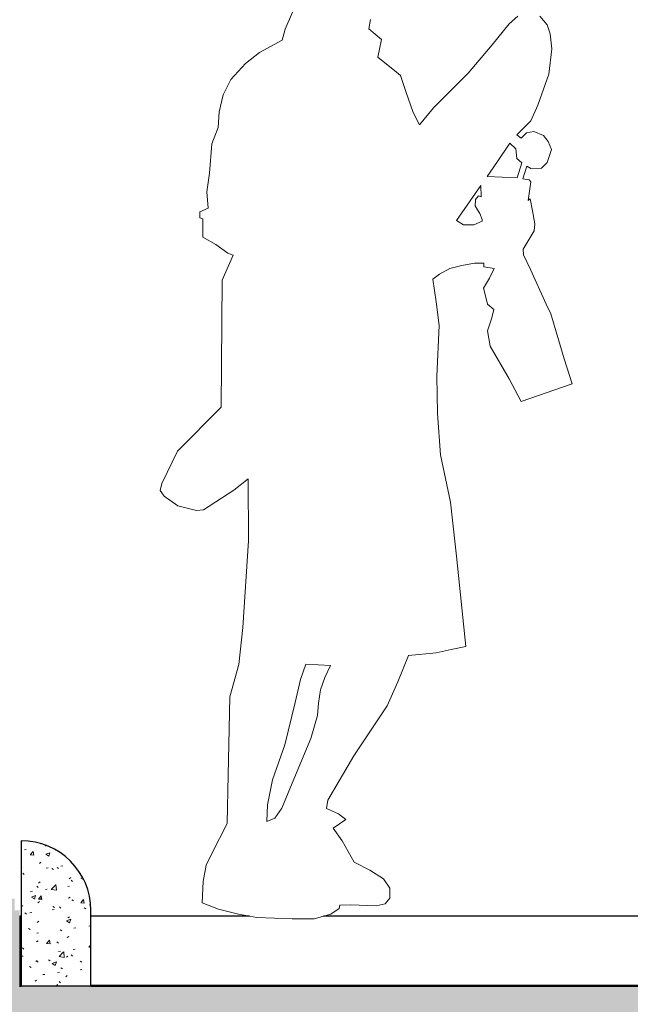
# Model space of a CAD drawing. Header units: millimetres. Extents: x -878167 to -835412, y 145619 to 160658.
# Tile 19 of 27: x -847958 to -846906, y 152068 to 153765. Entities that reach past the tile are written whole.
import ezdxf

# ---------------------------------------------------------------- set-up
doc = ezdxf.new("R2010")
doc.units = ezdxf.units.MM
doc.header["$XCLIPFRAME"] = 2
doc.linetypes.add('Tracejada', pattern=[6.35, 3.175, -3.175])
for name, color, linetype, lineweight in [('A-DETL', 90, 'Continuous', 5), ('A-DETL-GENF', 92, 'Continuous', 5), ('A-FLOR', 192, 'Continuous', 5), ('G-ANNO-REFR', 1, 'Tracejada', 5)]:
    doc.layers.add(name, color=color, linetype=linetype, lineweight=lineweight)
picture_1 = doc.add_image_def('image1.png', size_in_pixel=(1000, 904))
picture_2 = doc.add_image_def('image2.png', size_in_pixel=(1556, 1639))
picture_3 = doc.add_image_def('image3.png', size_in_pixel=(1500, 1617))

# ---------------------------------------------------------------- blocks, each defined once
blk = doc.blocks.new('_HUM_ FIGURAS HUMANAS - mann10-3635055-TRECHO 1 - CORTE QUIOSQUE')
at = {"layer": 'A-DETL-GENF'}
for p, q in [((-847488.2, 153778.2), (-847500.9, 153749)), ((-847356.7, 153749.6), (-847353.6, 153765.8)), ((-847100.2, 153771.6), (-847115.2, 153758.3)), ((-847049.7, 153756.3), (-847062.2, 153771.1)), ((-847500.9, 153749), (-847506.2, 153730.2)), ((-847334.8, 153731.2), (-847356.7, 153749.6)), ((-847115.2, 153758.3), (-847144.2, 153722.1)), ((-847044.2, 153741), (-847049.7, 153756.3)), ((-847506.2, 153730.2), (-847545.3, 153708.6)), ((-847341.3, 153700.6), (-847334.8, 153731.2)), ((-847041.4, 153715.1), (-847044.2, 153741)), ((-847144.2, 153722.1), (-847185.7, 153672.8)), ((-847046.5, 153671.2), (-847041.4, 153715.1)), ((-847545.3, 153708.6), (-847569, 153689.6)), ((-847309.1, 153674.7), (-847341.3, 153700.6)), ((-847569, 153689.6), (-847594.4, 153662.2)), ((-847594.4, 153662.2), (-847607.5, 153635.8)), ((-847302.4, 153669.3), (-847309.1, 153674.7)), ((-847293.1, 153641.3), (-847302.4, 153669.3)), ((-847185.7, 153672.8), (-847245.1, 153613.4)), ((-847065.5, 153618), (-847046.5, 153671.2)), ((-847607.5, 153635.8), (-847614.4, 153606.3)), ((-847280.2, 153605.5), (-847293.1, 153641.3)), ((-847245.1, 153613.4), (-847269.5, 153583.8)), ((-847077.9, 153590.7), (-847065.5, 153618)), ((-847614.4, 153606.3), (-847616.5, 153579.3)), ((-847269.5, 153583.8), (-847280.2, 153605.5)), ((-847616.5, 153579.3), (-847627.1, 153551.4)), ((-847101.6, 153566.6), (-847077.9, 153590.7)), ((-847094.6, 153561.2), (-847101.6, 153566.6)), ((-847085.2, 153570.3), (-847094.6, 153561.2)), ((-847072.7, 153572.5), (-847085.2, 153570.3)), ((-847056.1, 153565.8), (-847072.7, 153572.5)), ((-847047.6, 153555.1), (-847056.1, 153565.8)), ((-847627.1, 153551.4), (-847631.3, 153500.7)), ((-847134.9, 153520.9), (-847113.7, 153552.5)), ((-847113.7, 153552.5), (-847103.6, 153542.5)), ((-847103.6, 153542.5), (-847101.8, 153526)), ((-847049.4, 153518.8), (-847042.2, 153541.2)), ((-847042.2, 153541.2), (-847047.6, 153555.1)), ((-847101.8, 153526), (-847093.1, 153518.7)), ((-847153.2, 153494.7), (-847134.9, 153520.9)), ((-847093.1, 153518.7), (-847101.2, 153492.7)), ((-847091.4, 153491.1), (-847084.4, 153512.8)), ((-847084.4, 153512.8), (-847077.6, 153508.5)), ((-847077.6, 153508.5), (-847059.2, 153509.4)), ((-847059.2, 153509.4), (-847049.4, 153518.8)), ((-847631.3, 153500.7), (-847635.6, 153468.6)), ((-847101.2, 153492.7), (-847153.2, 153494.7)), ((-847080.8, 153489.4), (-847091.4, 153491.1)), ((-847205.9, 153419.2), (-847163.8, 153479.6)), ((-847163.8, 153479.6), (-847163, 153459.9)), ((-847082.1, 153453.6), (-847077.7, 153485.9)), ((-847077.7, 153485.9), (-847080.8, 153489.4)), ((-847635.6, 153468.6), (-847633.7, 153440.1)), ((-847168.1, 153461.7), (-847173.1, 153455.3)), ((-847163, 153459.9), (-847168.1, 153461.7)), ((-847078.7, 153456.7), (-847082.1, 153453.6)), ((-847075.1, 153436), (-847078.7, 153456.7)), ((-847633.7, 153440.1), (-847648.1, 153434)), ((-847173.1, 153455.3), (-847173.6, 153444.3)), ((-847173.6, 153444.3), (-847169.6, 153437.6)), ((-847648.1, 153434), (-847647.8, 153423.9)), ((-847647.8, 153423.9), (-847642.5, 153421.9)), ((-847642.5, 153421.9), (-847642.7, 153406.2)), ((-847169.6, 153437.6), (-847165.8, 153431.3)), ((-847165.8, 153431.3), (-847161.6, 153421)), ((-847070.9, 153413.1), (-847075.1, 153436)), ((-847642.7, 153406.2), (-847642.8, 153390.5)), ((-847193.4, 153411.9), (-847205.9, 153419.2)), ((-847175.8, 153411.4), (-847193.4, 153411.9)), ((-847161.5, 153417.7), (-847175.8, 153411.4)), ((-847161.6, 153421), (-847161.5, 153417.7)), ((-847071.7, 153401), (-847070.9, 153413.1)), ((-847642.8, 153390.5), (-847620, 153377.6)), ((-847082.1, 153383.9), (-847071.7, 153401)), ((-847620, 153377.6), (-847599.6, 153362.7)), ((-847090.8, 153369.7), (-847082.1, 153383.9)), ((-847590.4, 153359.3), (-847609.3, 153316.5)), ((-847599.6, 153362.7), (-847590.4, 153359.3)), ((-847090.2, 153359.8), (-847090.8, 153369.7)), ((-847078.5, 153334.5), (-847090.2, 153359.8)), ((-847217.4, 153336.3), (-847196.5, 153341.3)), ((-847196.5, 153341.3), (-847174.8, 153345.8)), ((-847174.8, 153345.8), (-847158.9, 153345.8)), ((-847158.9, 153345.8), (-847158.6, 153339.5)), ((-847158.6, 153339.5), (-847141, 153336.4)), ((-847246.7, 153318.2), (-847235.2, 153326.5)), ((-847235.2, 153326.5), (-847217.4, 153336.3)), ((-847141, 153336.4), (-847149, 153319.5)), ((-847051.1, 153274.9), (-847078.5, 153334.5)), ((-847609.3, 153316.5), (-847610.8, 153097.2)), ((-847240.5, 153279), (-847246.7, 153318.2)), ((-847149, 153319.5), (-847159.3, 153302.2)), ((-847159.3, 153302.2), (-847156, 153289.2)), ((-847156, 153289.2), (-847152.4, 153274.7)), ((-847235.4, 153238.2), (-847240.5, 153279)), ((-847152.4, 153274.7), (-847141.4, 153265.9)), ((-847043.2, 153258), (-847051.1, 153274.9)), ((-847141.4, 153265.9), (-847145, 153251.5)), ((-847020.5, 153180.5), (-847043.2, 153258)), ((-847239.8, 153151), (-847235.4, 153238.2)), ((-847145, 153251.5), (-847152.2, 153229.1)), ((-847152.2, 153229.1), (-847148, 153202.5)), ((-847148, 153202.5), (-847115, 153146.2)), ((-847006.3, 153137.4), (-847020.5, 153180.5)), ((-847238.5, 153086.6), (-847239.8, 153151)), ((-847115, 153146.2), (-847094.3, 153107.3)), ((-847094.3, 153107.3), (-847006.3, 153137.4)), ((-847610.8, 153097.2), (-847686.1, 153021.5)), ((-847233.5, 153015.2), (-847238.5, 153086.6)), ((-847686.1, 153021.5), (-847713.1, 152965.8)), ((-847216, 152933.8), (-847233.5, 153015.2)), ((-847713.1, 152965.8), (-847716.2, 152953.9)), ((-847589.2, 152954.1), (-847564.8, 152973.7)), ((-847564.8, 152973.7), (-847563.8, 152867)), ((-847716.2, 152953.9), (-847709.1, 152943.6)), ((-847641.6, 152920.6), (-847589.2, 152954.1)), ((-847709.1, 152943.6), (-847685.7, 152927.1)), ((-847205.7, 152840.5), (-847216, 152933.8)), ((-847685.7, 152927.1), (-847653.6, 152918.9)), ((-847653.6, 152918.9), (-847641.6, 152920.6)), ((-847563.8, 152867), (-847573.5, 152717.5)), ((-847189.4, 152684.5), (-847205.7, 152840.5)), ((-847573.5, 152717.5), (-847580.7, 152653.6)), ((-847240.7, 152674), (-847215.1, 152679.3)), ((-847215.1, 152679.3), (-847189.4, 152684.5)), ((-847306.9, 152624.1), (-847288.3, 152669.1)), ((-847288.3, 152669.1), (-847240.7, 152674)), ((-847580.7, 152653.6), (-847596.1, 152598.2)), ((-847474.3, 152627.7), (-847465, 152654.4)), ((-847465, 152654.4), (-847422.8, 152652.2)), ((-847422.8, 152652.2), (-847432.6, 152631.1)), ((-847483.8, 152588.4), (-847474.3, 152627.7)), ((-847432.6, 152631.1), (-847439.8, 152609.8)), ((-847325.1, 152582.5), (-847306.9, 152624.1)), ((-847439.8, 152609.8), (-847443.4, 152586.8)), ((-847596.1, 152598.2), (-847598, 152515.6)), ((-847501.3, 152515.3), (-847483.8, 152588.4)), ((-847443.4, 152586.8), (-847445.4, 152565.9)), ((-847382.5, 152496), (-847325.1, 152582.5)), ((-847445.4, 152565.9), (-847456.7, 152526.1)), ((-847456.7, 152526.1), (-847489, 152448.9)), ((-847598, 152515.6), (-847599.1, 152463.5)), ((-847522.9, 152455), (-847501.3, 152515.3)), ((-847427.1, 152419.7), (-847382.5, 152496)), ((-847599.1, 152463.5), (-847600.9, 152379.5)), ((-847531.5, 152411.9), (-847522.9, 152455)), ((-847489, 152448.9), (-847506.8, 152406.3)), ((-847532.6, 152383.1), (-847531.5, 152411.9)), ((-847506.8, 152406.3), (-847518.8, 152388.6)), ((-847429.5, 152405.2), (-847427.1, 152419.7)), ((-847408.7, 152396), (-847429.5, 152405.2)), ((-847518.8, 152388.6), (-847532.6, 152383.1)), ((-847396.4, 152386.3), (-847408.7, 152396)), ((-847600.9, 152379.5), (-847626.6, 152328.9)), ((-847417.9, 152371.6), (-847396.4, 152386.3)), ((-847402.4, 152349.5), (-847417.9, 152371.6)), ((-847381.9, 152313.2), (-847402.4, 152349.5)), ((-847626.6, 152328.9), (-847636.8, 152307.7)), ((-847636.8, 152307.7), (-847642.2, 152279.6)), ((-847355, 152299.4), (-847381.9, 152313.2)), ((-847331.5, 152284.1), (-847355, 152299.4)), ((-847642.2, 152279.6), (-847644, 152242.9)), ((-847320.8, 152268.3), (-847331.5, 152284.1)), ((-847320.3, 152250.9), (-847320.8, 152268.3)), ((-847328.5, 152241.2), (-847320.3, 152250.9)), ((-847644, 152242.9), (-847615.6, 152232.2)), ((-847408, 152233.2), (-847406.4, 152238.9)), ((-847406.4, 152238.9), (-847387.7, 152239.2)), ((-847387.7, 152239.2), (-847344.3, 152237.6)), ((-847344.3, 152237.6), (-847328.5, 152241.2)), ((-847615.6, 152232.2), (-847581.2, 152223.6)), ((-847581.2, 152223.6), (-847549.6, 152217.7)), ((-847549.6, 152217.7), (-847489, 152215)), ((-847450.9, 152215.5), (-847422, 152223.6)), ((-847422, 152223.6), (-847408, 152233.2)), ((-847489, 152215), (-847450.9, 152215.5))]:
    blk.add_line(p, q, dxfattribs=at)

msp = doc.modelspace()

# ---------------------------------------------------------------- hatches: boundary and pattern name
at = {"layer": 'A-DETL-GENF'}
h = msp.add_hatch(dxfattribs=at)
h.set_pattern_fill('FP2_8', style=0, pattern_type=2)
h.set_pattern_definition([(50, (-858288.28, 150900), (72.87376, -6.37607), [7.62, -83.82]), (355, (-858288.28, 150900), (-14.097, 76.42244), [6.096, -67.056]), (100.451, (-858282.21, 150899.47), (58.77696, 70.04687), [6.476, -71.236]), (46.184, (-858288.28, 150920.32), (108.4314, -16.81745), [11.43, -125.73]), (96.636, (-858279.24, 150918.92), (94.961, 98.9709), [9.714, -106.854]), (351.184, (-858288.28, 150920.32), (94.9623, 98.9702), [9.144, -100.584]), (21, (-858278.12, 150915.24), (60.64565, -40.90654), [7.62, -83.82]), (326, (-858278.12, 150915.24), (24.72083, 73.67493), [6.096, -67.056]), (71.451, (-858273.07, 150911.83), (85.3669, 32.76874), [6.476, -71.236]), (37.5, (-858288.28, 150900), (1.235525, 33.82243), [3.353, -62.89, 3.353, -64.719, -67.31]), (37.5, (-858288.28, 150900), (1.235525, 33.82243), [-134.315, 3.353, -63.957]), (7.5, (-858288.28, 150900), (26.72815, 40.07255), [3.353, -35.458, 3.353, -61.366, -25.654]), (7.5, (-858288.28, 150900), (26.72815, 40.07255), [-103.53, 3.353, -22.301]), (327.5, (-858310.938, 150900), (54.23632, -2.29212), [3.353, -22.047, 3.353, -75.895, -105.156]), (327.5, (-858310.938, 150900), (54.23632, -2.29212), [-104.648, 3.353, -101.803]), (317.5, (-858321.1, 150900), (59.25158, 10.17014), [3.353, -29.667, 3.353, -49.276, -74.676]), (317.5, (-858321.1, 150900), (59.25158, 10.17014), [-85.649, 3.353, -71.323])])
h.paths.add_polyline_path([(-847835.54, 152100), (-847835.54, 152230), (-847839.629, 152261.058), (-847851.617, 152290), (-847870.687, 152314.853), (-847895.54, 152333.923), (-847924.482, 152345.911), (-847955.54, 152350), (-847955.54, 152100)], flags=0)
h = msp.add_hatch(dxfattribs=at)
h.set_pattern_fill('FP2_15', style=0, pattern_type=2)
h.set_pattern_definition([(0, (-858262.88, 150900), (127, 127), [38.1, -88.9]), (0, (-858186.68, 150912.7), (127, 127), [31.75, -95.25]), (0, (-858193.03, 150919.05), (127, 127), [25.4, -101.6]), (0, (-858231.13, 150950.8), (127, 127), [19.05, -19.05, 25.4, -63.5]), (0, (-858231.13, 150957.15), (127, 127), [25.4, -6.35, 31.75, -63.5]), (0, (-858288.28, 150982.55), (127, 127), [31.75, -95.25]), (0, (-858167.63, 150988.9), (127, 127), [31.75, -95.25]), (90, (-858288.28, 150925.4), (-127, 127), [19.05, -107.95]), (90, (-858269.23, 151020.65), (-127, 127), [12.7, -114.3]), (90, (-858262.88, 150900), (-127, 127), [19.05, -107.95]), (90, (-858250.18, 151014.3), (-127, 127), [6.35, -120.65]), (90, (-858243.83, 150963.5), (-127, 127), [19.05, -107.95]), (90, (-858231.13, 150919.05), (-127, 127), [31.75, -95.25]), (90, (-858218.43, 151007.95), (-127, 127), [19.05, -107.95]), (90, (-858205.73, 150957.15), (-127, 127), [25.4, -101.6]), (90, (-858199.38, 150957.15), (-127, 127), [25.4, -101.6]), (90, (-858186.68, 150900), (-127, 127), [12.7, -114.3]), (90, (-858167.63, 150919.05), (-127, 127), [31.75, -95.25]), (45, (-858275.58, 150912.7), (0, 127.0006), [53.882, -125.724]), (45, (-858262.88, 150919.05), (0, 127.0006), [26.941, -152.664]), (45, (-858205.73, 150988.9), (0, 127.0006), [35.921, -143.684]), (45, (-858205.73, 150995.25), (0, 127.0006), [26.941, -152.664]), (135, (-858250.18, 150982.55), (-127.0006, 1e-14), [8.98, -170.625]), (135, (-858275.58, 150912.7), (-127.0006, 1e-14), [17.96, -161.645]), (135, (-858237.48, 150950.8), (-127.0006, 1e-14), [17.96, -161.645]), (135, (-858205.73, 150982.55), (-127.0006, 1e-14), [17.96, -161.645]), (135, (-858167.63, 151007.95), (-127.0006, 1e-14), [26.941, -152.664]), (135, (-858167.63, 151001.6), (-127.0006, 1e-14), [17.96, -161.645]), (135, (-858173.98, 151014.3), (-127.0006, 1e-14), [17.96, -161.645]), (135, (-858212.08, 150900), (-127.0006, 1e-14), [26.941, -152.664]), (26.565, (-858173.98, 150976.2), (126.99972, -0.00011), [14.199, -269.782]), (26.565, (-858205.73, 150944.45), (126.99972, -0.00011), [14.199, -269.782]), (26.565, (-858250.18, 150982.55), (126.99972, -0.00011), [28.397, -255.583]), (26.565, (-858243.83, 151014.3), (126.99972, -0.00011), [28.397, -255.583]), (26.565, (-858243.83, 150982.55), (126.99972, -0.00011), [28.397, -255.583]), (26.565, (-858167.63, 151007.95), (126.99972, -0.00011), [28.397, -255.583]), (26.565, (-858288.28, 150944.45), (126.99972, -0.00011), [42.597, -241.384]), (26.565, (-858288.28, 150950.8), (126.99972, -0.00011), [42.597, -241.384]), (26.565, (-858288.28, 151001.6), (126.99972, -0.00011), [42.597, -241.384]), (63.435, (-858224.78, 150995.25), (-0.00011, 126.99972), [14.199, -269.782]), (63.435, (-858167.63, 150988.9), (-0.00011, 126.99972), [14.199, -170.392, 28.397, -70.993]), (63.435, (-858180.33, 150976.2), (-0.00011, 126.99972), [28.397, -255.583]), (63.435, (-858256.53, 150988.9), (-0.00011, 126.99972), [28.397, -255.583]), (63.435, (-858262.88, 150988.9), (-0.00011, 126.99972), [28.397, -255.583]), (63.435, (-858218.43, 151001.6), (-0.00011, 126.99972), [42.597, -241.384]), (116.565, (-858250.18, 150969.85), (0.00011, 126.99972), [14.199, -269.782]), (116.565, (-858167.63, 150957.15), (0.00011, 126.99972), [14.199, -269.782]), (116.565, (-858193.03, 150919.05), (0.00011, 126.99972), [28.397, -255.583]), (116.565, (-858199.38, 150925.4), (0.00011, 126.99972), [28.397, -255.583]), (116.565, (-858186.68, 151014.3), (0.00011, 126.99972), [28.397, -255.583]), (116.565, (-858288.28, 150950.8), (0.00011, 126.99972), [28.397, -255.583]), (116.565, (-858224.78, 150900), (0.00011, 126.99972), [42.597, -241.384]), (153.435, (-858180.33, 150976.2), (-126.99972, -0.00011), [28.397, -255.583]), (153.435, (-858173.98, 150969.85), (-126.99972, -0.00011), [28.397, -255.583]), (153.435, (-858269.23, 150906.35), (-126.99972, -0.00011), [14.199, -269.782]), (153.435, (-858231.13, 150957.15), (-126.99972, -0.00011), [14.199, -269.782]), (153.435, (-858205.73, 150995.25), (-126.99972, -0.00011), [14.199, -269.782])])
h.paths.add_polyline_path([(-852118.566, 151730), (-850919.291, 151784.162), (-849719.532, 151826.293), (-848519.411, 151856.39), (-847319.049, 151874.449), (-846118.566, 151880.469), (-844918.083, 151874.449), (-843717.721, 151856.39), (-842517.601, 151826.293), (-841317.842, 151784.162), (-840118.566, 151730), (-840118.566, 152000), (-839006.874, 152000), (-839006.874, 152100), (-847958.153, 152100), (-847958.153, 152230), (-847967.012, 152230), (-847967.012, 152250), (-848085.771, 152249.824), (-848118.987, 152200), (-849798.987, 152200), (-849832.32, 152250), (-850085.758, 152249.824), (-850118.974, 152200), (-851798.974, 152200), (-851832.307, 152250), (-852085.77, 152249.824), (-852118.986, 152200), (-853798.986, 152200), (-853833.982, 152252.494), (-853833.982, 152000), (-852118.566, 152000), (-852118.566, 151742.971)], flags=0)
h.paths.add_polyline_path([(-851956.277, 151749.776), (-851995.1, 151754.887), (-852031.277, 151769.872), (-852062.343, 151793.71), (-852086.809, 151826.293), (-852101.166, 151860.953), (-852106.277, 151899.776), (-852101.166, 151938.599), (-852086.181, 151974.776), (-852062.343, 152005.842), (-852031.277, 152029.68), (-851995.1, 152044.665), (-851956.277, 152049.776), (-851917.454, 152044.665), (-851881.277, 152029.68), (-851850.211, 152005.842), (-851826.373, 151974.776), (-851811.388, 151938.599), (-851806.277, 151899.776), (-851811.388, 151860.953), (-851826.373, 151824.776), (-851850.211, 151793.71), (-851881.277, 151769.872), (-851917.454, 151754.887)], flags=0)

# ---------------------------------------------------------------- linework, layer by layer
at = {"layer": 'A-DETL', "lineweight": 25}
for p, q in [((-847955.54, 152350), (-847955.54, 152100)), ((-847835.54, 152100), (-847835.54, 152230)), ((-847955.54, 152100), (-847835.54, 152100))]:
    msp.add_line(p, q, dxfattribs=at)
at = {"layer": 'A-DETL', "lineweight": 50}
for p, q in [((-847955.54, 152100), (-847958.153, 152100)), ((-839234.898, 152100), (-847835.54, 152100))]:
    msp.add_line(p, q, dxfattribs=at)
at = {"layer": 'A-DETL', "lineweight": 25}
msp.add_arc((-847955.54, 152230), 120, 0, 90, dxfattribs=at)
at = {"layer": 'A-FLOR', "lineweight": 25}
for p, q in [((-847955.54, 152220), (-847958.05, 152220)), ((-847958.05, 152220), (-847958.05, 152100)), ((-847562.052, 152220), (-847835.54, 152220)), ((-846246.678, 152220), (-847434.846, 152220))]:
    msp.add_line(p, q, dxfattribs=at)

# ---------------------------------------------------------------- block references
at = {"layer": 'A-DETL-GENF'}
msp.add_blockref('_HUM_ FIGURAS HUMANAS - mann10-3635055-TRECHO 1 - CORTE QUIOSQUE', (0, 0), dxfattribs=at)

# ---------------------------------------------------------------- pictures from other files: only their frames are drawn
at = {"layer": 'G-ANNO-REFR'}
image = msp.add_image(picture_3, insert=(-857186.931, 151448.631), size_in_units=(3710.145, 4000), rotation=0, dxfattribs=at)
image.set_boundary_path([(-8482.01805, 3972.00604), (-8482.01805, -2106.5771), (7349.9598, -2106.5771), (7349.9598, 3972.00604), (-8482.01805, 3972.00604)])
image.dxf.flags = 15
image = msp.add_image(picture_2, insert=(-853629.823, 151908.178), size_in_units=(6644.068, 7000), rotation=0, dxfattribs=at)
image.set_boundary_path([(-5746.36477, 3110.6263), (-5746.36477, -410.10796), (3424.50077, -410.10796), (3424.50077, 3110.6263), (-5746.36477, 3110.6263)])
image.dxf.flags = 15
image = msp.add_image(picture_1, insert=(-864655.23, 149590.176), size_in_units=(8716.252, 7883.73), rotation=0, dxfattribs=at)
image.set_boundary_path([(-1550.13622, 1358.9007), (-1550.13622, -365.3047), (2942.53869, -365.3047), (2942.53869, 1358.9007), (-1550.13622, 1358.9007)])
image.dxf.flags = 15

doc.saveas('drawing.dxf')
